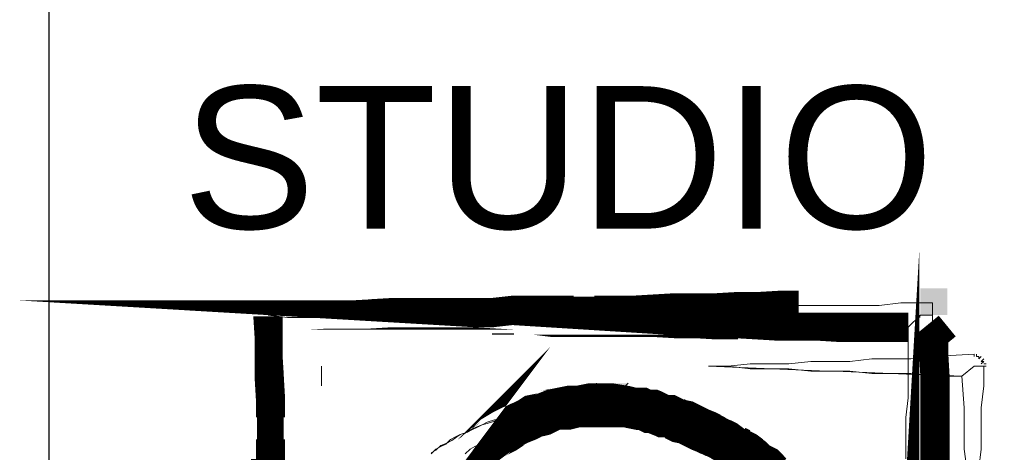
# Model space of a CAD drawing. Header units: millimetres. Extents: x 526 to 736, y -272 to 25.
# Tile 4 of 8: x 622 to 639, y -223 to -216. Entities that reach past the tile are written whole.
import ezdxf

# ---------------------------------------------------------------- set-up
doc = ezdxf.new("R2010")
doc.units = ezdxf.units.MM
doc.layers.add('PDF_A-TABELKA', color=7, linetype='Continuous')
doc.layers.add('PDF_Text', color=7, linetype='Continuous')
doc.styles.add('PDF ComicSansMS', font='arial.ttf')

msp = doc.modelspace()

# ---------------------------------------------------------------- linework, layer by layer
at = {"layer": 'PDF_A-TABELKA', "lineweight": 25}
for points in [[(731.2932345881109, -267.3298176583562), (731.2932345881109, -195.6757609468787), (622.6406130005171, -195.6757609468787), (622.6406130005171, -267.3298176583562)], [(622.6406130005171, -195.6757609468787), (622.6406130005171, -257.934519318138)]]:
    msp.add_lwpolyline(points, dxfattribs=at)
at = {"layer": 'PDF_A-TABELKA', "lineweight": 0}
for points, format in [([(637.6235068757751, -224.4054066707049, 0.5115070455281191, 0.5115070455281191, 0), (637.6235068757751, -224.0644019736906, 0, 0, 0), (637.6448196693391, -223.702084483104, 0, 0, 0), (637.6448196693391, -223.3397669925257, 0, 0, 0), (637.6448196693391, -222.9987622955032, 0, 0, 0), (637.6448196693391, -222.6151320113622, 0, 0, 0), (637.6661324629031, -222.2741273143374, 0, 0, 0), (637.6661324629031, -221.9118098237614, 0, 0, 0), (637.6874452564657, -221.5494923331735, 0, 0, 0), (637.6874452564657, -221.0379852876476, 0.5115070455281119, 0.5115070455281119, 0), (637.1759382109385, -221.0379852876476, 0.5115070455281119, 0.5115070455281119, 0), (636.8349335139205, -221.0379852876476, 0.5115070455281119, 0.5115070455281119, 0), (636.472616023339, -221.0379852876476, 0.5115070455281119, 0.5115070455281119, 0), (636.1102985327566, -221.0379852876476, 0.4688814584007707, 0.4688814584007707, 0), (635.7692938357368, -221.0166724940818, 0.5115070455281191, 0.5115070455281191, 0), (635.4069763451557, -221.0166724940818, 0.5115070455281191, 0.5115070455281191, 0), (635.0446588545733, -220.9953597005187, 0.4688814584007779, 0.4688814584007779, 0), (634.7036541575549, -220.9953597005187, 0.5115070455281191, 0.5115070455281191, 0), (634.3413366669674, -220.9953597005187, 0.5115070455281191, 0.5115070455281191, 0), (633.9790191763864, -220.9740469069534, 0.5115070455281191, 0.5115070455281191, 0), (633.616701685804, -220.9740469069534, 0.5115070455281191, 0.5115070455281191, 0), (633.2543841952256, -220.9527341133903, 0.5115070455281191, 0.5115070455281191, 0), (632.9133794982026, -220.9527341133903, 0.5075571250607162, 0.5075571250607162, 0), (632.5723748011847, -220.9527341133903, 0.5115070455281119, 0.5115070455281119, 0), (632.1887445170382, -220.9527341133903, 0.5115070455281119, 0.5115070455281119, 0), (631.8264270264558, -220.9527341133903, 0.5115070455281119, 0.5115070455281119, 0), (631.4641095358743, -220.9527341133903, 0.5115070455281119, 0.5115070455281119, 0), (631.1231048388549, -220.9101085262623, 0.5115070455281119, 0.5115070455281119, 0), (630.7821001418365, -220.9101085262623, 0.4688814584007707, 0.4688814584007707, 0), (630.3984698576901, -220.9101085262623, 0.5115070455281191, 0.5115070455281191, 0), (630.0574651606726, -220.9101085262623, 0.5115070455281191, 0.5115070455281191, 0), (629.6738348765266, -220.9101085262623, 0.5115070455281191, 0.5115070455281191, 0), (629.3328301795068, -220.9101085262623, 0, 0, 0), (628.9918254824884, -220.8887957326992, 0, 0, 0), (628.6295079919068, -220.8887957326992, 0, 0, 0), (628.2671905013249, -220.8674829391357, 0, 0, 0), (627.9261858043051, -220.8674829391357, 0, 0, 0), (627.54255552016, -220.8674829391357, 0, 0, 0), (627.2015508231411, -220.8674829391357, 0, 0, 0), (626.8392333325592, -220.8461701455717, 0, 0, 0), (626.4769158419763, -220.8248573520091, 0.5115070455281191, 0.5115070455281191, 0), (626.8392333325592, -220.8248573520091, 0.5115070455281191, 0.5115070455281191, 0), (627.2015508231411, -220.8248573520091, 0.5115070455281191, 0.5115070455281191, 0), (627.54255552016, -220.8248573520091, 0.4688814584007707, 0.4688814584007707, 0), (627.9261858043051, -220.8035445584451, 0.5115070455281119, 0.5115070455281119, 0), (628.2671905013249, -220.8035445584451, 0.5115070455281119, 0.5115070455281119, 0), (628.6295079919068, -220.7822317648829, 0.5115070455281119, 0.5115070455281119, 0), (628.9918254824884, -220.7822317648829, 0.5115070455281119, 0.5115070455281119, 0), (629.3328301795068, -220.7822317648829, 0.5115070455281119, 0.5115070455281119, 0), (629.6738348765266, -220.7822317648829, 0.5083785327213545, 0.5083785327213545, 0), (630.0574651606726, -220.7822317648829, 0.5115070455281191, 0.5115070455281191, 0), (630.3984698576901, -220.7822317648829, 0.5115070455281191, 0.5115070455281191, 0), (630.7821001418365, -220.7396061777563, 0.5115070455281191, 0.5115070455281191, 0), (631.1231048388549, -220.7396061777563, 0.5115070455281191, 0.5115070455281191, 0), (631.4641095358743, -220.7396061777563, 0.5115070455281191, 0.5115070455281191, 0), (631.8264270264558, -220.7396061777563, 0.4688814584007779, 0.4688814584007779, 0), (632.1887445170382, -220.7396061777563, 0.5115070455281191, 0.5115070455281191, 0), (632.5723748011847, -220.7396061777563, 0.5115070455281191, 0.5115070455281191, 0), (632.9133794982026, -220.7182933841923, 0.4688814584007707, 0.4688814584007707, 0), (633.2543841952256, -220.7182933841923, 0.5115070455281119, 0.5115070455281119, 0), (633.616701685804, -220.6969805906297, 0.5115070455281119, 0.5115070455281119, 0), (633.9790191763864, -220.6969805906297, 0.5115070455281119, 0.5115070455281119, 0), (634.3413366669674, -220.6969805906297, 0.5115070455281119, 0.5115070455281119, 0), (634.7036541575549, -220.6756677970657, 0.5115070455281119, 0.5115070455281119, 0), (635.0446588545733, -220.6756677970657, 0.5083785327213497, 0.5083785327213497, 0), (635.4069763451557, -220.6543550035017, 0.5115070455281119, 0.5115070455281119, 0), (635.7692938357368, -220.6543550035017, 0, 0, 0), (636.1102985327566, -220.6543550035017, 0, 0, 0), (636.472616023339, -220.6543550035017, 0, 0, 0), (636.8349335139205, -220.6543550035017, 0, 0, 0), (637.1759382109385, -220.6543550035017, 0, 0, 0), (637.5595684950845, -220.6117294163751, 0, 0, 0), (637.9005731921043, -220.6117294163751, 0, 0, 0)], "xyseb"), ([(626.4342902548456, -223.702084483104, 0.5115070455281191, 0.5115070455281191, 0), (626.4342902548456, -223.3397669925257, 0, 0, 0), (626.4342902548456, -222.9987622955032, 0, 0, 0), (626.4342902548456, -222.6151320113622, 0, 0, 0), (626.4342902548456, -222.2741273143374, 0, 0, 0), (626.4769158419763, -221.9118098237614, 0, 0, 0), (626.4769158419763, -221.5494923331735, 0, 0, 0), (626.4769158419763, -221.2084876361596, 0, 0, 0), (626.4769158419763, -220.8674829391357, 0, 0, 0)], "xyseb"), ([(626.4769158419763, -220.8461701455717, 0.5115070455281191, 0.5115070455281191, 0), (626.4769158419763, -221.2084876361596, 0.4688814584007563, 0.4688814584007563, 0), (626.4982286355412, -221.5494923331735, 0.5115070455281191, 0.5115070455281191, 0), (626.4982286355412, -221.9118098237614, 0.5115070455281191, 0.5115070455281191, 0), (626.5195414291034, -222.2741273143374, 0.5115070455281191, 0.5115070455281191, 0), (626.5195414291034, -222.6151320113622, 0.468881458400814, 0.468881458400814, 0), (626.5195414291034, -222.9987622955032, 0.5115070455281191, 0.5115070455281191, 0), (626.5195414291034, -223.3397669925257, 0.5115070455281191, 0.5115070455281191, 0), (626.5408542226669, -223.702084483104, 0.5115070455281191, 0.5115070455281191, 0)], "xyseb"), ([(638.3694546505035, -221.0166724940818, 0.4688814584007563, 0.4688814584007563, 0), (638.135013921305, -221.2084876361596, 0.5115070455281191, 0.5115070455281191, 0), (638.135013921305, -221.5494923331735, 0.5115070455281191, 0.5115070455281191, 0), (638.1563267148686, -221.9118098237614, 0.5115070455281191, 0.5115070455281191, 0), (638.1563267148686, -222.2741273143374, 0.5115070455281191, 0.5115070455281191, 0), (638.1563267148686, -222.6151320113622, 0.5115070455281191, 0.5115070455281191, 0), (638.1563267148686, -222.9987622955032, 0.5115070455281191, 0.5115070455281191, 0), (638.1563267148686, -223.3397669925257, 0.5115070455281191, 0.5115070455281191, 0), (638.1563267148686, -223.702084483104, 0.5115070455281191, 0.5115070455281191, 0)], "xyseb"), ([(632.2313701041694, -222.4020040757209, 0.7672605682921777, 0.7672605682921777, 0), (632.1248061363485, -222.4020040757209, 0.7672605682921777, 0.7672605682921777, 0), (632.0182421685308, -222.4020040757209, 0.7246349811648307, 0.7246349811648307, 0), (631.9116782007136, -222.4233168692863, 0.7246349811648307, 0.7246349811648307, 0), (631.8051142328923, -222.4233168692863, 0.7434469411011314, 0.7434469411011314, 0), (631.6985502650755, -222.4446296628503, 0.7815724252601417, 0.7815724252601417, 0), (631.6132990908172, -222.4659424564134, 0.7243841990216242, 0.7243841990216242, 0), (631.5067351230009, -222.4659424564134, 0.7243841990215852, 0.7243841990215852, 0), (631.4001711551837, -222.5085680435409, 0.7434469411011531, 0.7434469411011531, 0), (631.3149199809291, -222.551193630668, 0.753521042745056, 0.753521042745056, 0), (631.2296688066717, -222.5725064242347, 0.753521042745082, 0.753521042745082, 0), (631.1231048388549, -222.5938192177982, 0.7535210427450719, 0.7535210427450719, 0), (631.0591664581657, -222.6364448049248, 0.7535210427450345, 0.7535210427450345, 0), (630.973915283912, -222.679070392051, 0.7434469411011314, 0.7434469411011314, 0), (630.8673513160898, -222.7216959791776, 0.7434469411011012, 0.7434469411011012, 0), (630.7821001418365, -222.7643215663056, 0.75352104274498, 0.75352104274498, 0), (630.6968489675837, -222.8069471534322, 0.7815724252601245, 0.7815724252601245, 0), (630.6329105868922, -222.8495727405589, 0.7815724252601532, 0.7815724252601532, 0), (630.5476594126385, -222.8921983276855, 0.7625096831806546, 0.7625096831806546, 0), (630.4410954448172, -222.9561367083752, 0.7625096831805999, 0.7625096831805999, 0), (630.3771570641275, -223.0200750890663, 0.7243841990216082, 0.7243841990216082, 0), (630.2919058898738, -223.0840134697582, 0.7434469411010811, 0.7434469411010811, 0), (630.2279675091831, -223.1266390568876, 0.7246349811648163, 0.7246349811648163, 0), (630.1640291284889, -223.1905774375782, 0.7434469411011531, 0.7434469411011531, 0), (630.1000907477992, -223.2332030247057, 0.7246349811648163, 0.7246349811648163, 0), (630.0148395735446, -223.3184541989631, 0.7672605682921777, 0.7672605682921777, 0), (629.9509011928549, -223.3610797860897, 0.7246349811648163, 0.7246349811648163, 0), (629.8869628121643, -223.4250181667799, 0, 0, 0), (629.82302443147, -223.5102693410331, 0, 0, 0), (629.7590860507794, -223.5742077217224, 0, 0, 0), (629.6951476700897, -223.6381461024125, 0, 0, 0)], "xyseb"), ([(638.7104593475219, -223.5102693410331), (638.6678337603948, -223.1692646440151), (638.6678337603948, -222.7856343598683), (638.6678337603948, -222.4446296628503), (638.6252081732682, -221.8904970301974, -0.001479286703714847), (634.1921471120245, -221.7199946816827), (634.5331518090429, -221.7199946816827), (634.916782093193, -221.6773690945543), (635.2577867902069, -221.6773690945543), (635.5987914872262, -221.6773690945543), (635.9824217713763, -221.6347435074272), (636.3234264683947, -221.6347435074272), (636.6644311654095, -221.6347435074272), (637.0480614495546, -221.5921179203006), (637.389066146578, -221.5921179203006), (637.7300708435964, -221.5921179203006), (638.1137011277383, -221.5494923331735), (638.8383361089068, -221.5068667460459), (638.8383361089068, -221.5494923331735), (638.8383361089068, -221.5068667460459), (638.8383361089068, -221.5494923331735), (638.8383361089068, -221.5068667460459), (638.1137011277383, -221.5494923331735), (637.7300708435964, -221.5921179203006), (637.389066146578, -221.5921179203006), (637.0480614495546, -221.5921179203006), (636.6644311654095, -221.6347435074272), (636.3234264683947, -221.6347435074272), (635.9824217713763, -221.6347435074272), (635.5987914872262, -221.6773690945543), (635.2577867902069, -221.6773690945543), (634.916782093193, -221.6773690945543), (634.5331518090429, -221.7199946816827), (634.1921471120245, -221.7199946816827), (634.5331518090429, -221.7199946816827), (634.916782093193, -221.7626202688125), (635.2577867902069, -221.7626202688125), (635.5987914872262, -221.7626202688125), (635.9824217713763, -221.80524585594), (636.3234264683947, -221.80524585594), (636.6644311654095, -221.80524585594), (637.0480614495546, -221.8478714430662), (637.389066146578, -221.8478714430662), (637.7300708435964, -221.8478714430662), (638.1137011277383, -221.8904970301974), (638.6252081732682, -221.8904970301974), (638.8383361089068, -221.7199946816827), (639.0088384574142, -221.7199946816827), (639.0514640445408, -221.7199946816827), (639.0088384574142, -221.7199946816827), (639.0088384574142, -222.0609993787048), (638.9662128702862, -222.4446296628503), (638.9662128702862, -222.7856343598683), (638.9662128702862, -223.1692646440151), (638.9235872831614, -223.5102693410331)], "xyb"), ([(632.2100573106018, -222.4020040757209, 0.7672605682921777, 0.7672605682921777, 0), (632.3166212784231, -222.4020040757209, 0.7672605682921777, 0.7672605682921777, 0), (632.4231852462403, -222.4020040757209, 0.7672605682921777, 0.7672605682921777, 0), (632.5297492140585, -222.4020040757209, 0.7672605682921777, 0.7672605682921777, 0), (632.6150003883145, -222.4020040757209, 0.7246349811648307, 0.7246349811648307, 0), (632.7428771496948, -222.4233168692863, 0.7243841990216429, 0.7243841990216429, 0), (632.828128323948, -222.4446296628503, 0.7246349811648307, 0.7246349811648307, 0), (632.9346922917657, -222.4659424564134, 0.7434469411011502, 0.7434469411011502, 0), (633.0412562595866, -222.4659424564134, 0.7246349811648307, 0.7246349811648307, 0), (633.1265074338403, -222.5085680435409, 0.7625096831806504, 0.7625096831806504, 0), (633.211758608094, -222.5085680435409, 0.7625096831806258, 0.7625096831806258, 0), (633.3183225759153, -222.551193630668, 0.7434469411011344, 0.7434469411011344, 0), (633.4035737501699, -222.5938192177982, 0.7434469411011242, 0.7434469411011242, 0), (633.5101377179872, -222.5938192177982, 0.7434469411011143, 0.7434469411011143, 0), (633.5953888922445, -222.6364448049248, 0.7625096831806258, 0.7625096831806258, 0), (633.6806400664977, -222.679070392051, 0.7625096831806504, 0.7625096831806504, 0), (633.7872040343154, -222.700383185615, 0.7625096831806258, 0.7625096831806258, 0), (633.8724552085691, -222.7430087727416, 0.7625096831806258, 0.7625096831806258, 0), (633.9577063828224, -222.7856343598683, 0.7625096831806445, 0.7625096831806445, 0), (634.0429575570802, -222.8282599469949, 0.7625096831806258, 0.7625096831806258, 0), (634.1495215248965, -222.8708855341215, 0.7625096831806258, 0.7625096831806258, 0), (634.2347726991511, -222.9135111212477, 0.7535210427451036, 0.7535210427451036, 0), (634.3200238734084, -222.9561367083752, 0.743446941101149, 0.743446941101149, 0), (634.4052750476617, -222.9987622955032, 0.7535210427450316, 0.7535210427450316, 0), (634.4905262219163, -223.0413878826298, 0.75352104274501, 0.75352104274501, 0), (634.5757773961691, -223.1053262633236, 0.7243841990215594, 0.7243841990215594, 0), (634.6610285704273, -223.1479518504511, 0.7836618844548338, 0.7836618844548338, 0), (634.746279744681, -223.1905774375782, 0.7535210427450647, 0.7535210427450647, 0), (634.8315309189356, -223.2332030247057, 0.753521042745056, 0.753521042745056, 0), (634.916782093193, -223.2971414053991, 0.7434469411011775, 0.7434469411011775, 0), (635.0020332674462, -223.3610797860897, 0.7243841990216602, 0.7243841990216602, 0), (635.0659716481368, -223.4250181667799, 0.74344694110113, 0.74344694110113, 0), (635.1512228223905, -223.4676437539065, 0.7625096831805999, 0.7625096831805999, 0), (635.2364739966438, -223.5528949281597, 0.7548460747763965, 0.7548460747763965, 0), (635.3004123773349, -223.6168333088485, 0.7434469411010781, 0.7434469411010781, 0), (635.3856635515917, -223.6594588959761, 0.7246349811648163, 0.7246349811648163, 0)], "xyseb"), ([(635.0872844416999, -223.8086484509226, 0.7672605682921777, 0.7672605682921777, 0), (635.0446588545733, -223.7447100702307, 0, 0, 0), (634.9594076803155, -223.6594588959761, 0, 0, 0), (634.916782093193, -223.5955205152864, 0, 0, 0), (634.8528437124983, -223.5102693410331, 0, 0, 0), (634.7675925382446, -223.4463309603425, 0, 0, 0), (634.724966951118, -223.3823925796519, 0, 0, 0), (634.6610285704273, -223.3184541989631, 0, 0, 0), (634.5757773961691, -223.2332030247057, 0, 0, 0), (634.5118390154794, -223.1905774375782, 0, 0, 0), (634.4265878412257, -223.1266390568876, 0, 0, 0), (634.362649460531, -223.0627006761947, 0, 0, 0), (634.2773982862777, -222.9987622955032, 0, 0, 0), (634.1921471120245, -222.9561367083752, 0, 0, 0), (634.1282087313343, -222.8921983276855, 0, 0, 0), (634.0429575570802, -222.8495727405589, 0, 0, 0), (633.9577063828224, -222.8069471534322, 0, 0, 0), (633.8511424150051, -222.7430087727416, 0, 0, 0), (633.7872040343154, -222.700383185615, 0, 0, 0), (633.7019528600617, -222.679070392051, 0, 0, 0), (633.5953888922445, -222.6364448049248, 0, 0, 0), (633.5101377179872, -222.5938192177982, 0, 0, 0), (633.4035737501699, -222.5725064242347, 0, 0, 0), (633.3183225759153, -222.551193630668, 0, 0, 0), (633.211758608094, -222.5085680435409, 0, 0, 0), (633.1265074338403, -222.5085680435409, 0, 0, 0), (633.0412562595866, -222.4659424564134, 0, 0, 0), (632.9346922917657, -222.4659424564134, 0, 0, 0), (632.828128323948, -222.4446296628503, 0, 0, 0), (632.7428771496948, -222.4233168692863, 0, 0, 0), (632.6150003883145, -222.4020040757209, 0, 0, 0), (632.5297492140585, -222.4020040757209, 0, 0, 0)], "xyseb")]:
    msp.add_lwpolyline(points, format=format, dxfattribs=at)
for points in [[(626.4769158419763, -220.8248573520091), (626.8179205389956, -220.8248573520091), (627.2015508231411, -220.8248573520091), (627.54255552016, -220.8248573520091), (627.9261858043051, -220.8248573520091), (628.2671905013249, -220.8248573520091), (628.6081951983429, -220.7822317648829), (628.9918254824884, -220.7822317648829), (629.3328301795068, -220.7822317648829), (629.6738348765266, -220.7822317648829), (630.0574651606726, -220.7822317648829), (630.3984698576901, -220.7822317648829), (630.7821001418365, -220.7396061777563), (631.1231048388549, -220.7396061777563), (631.4641095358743, -220.7396061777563), (631.8477398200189, -220.7396061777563), (632.1887445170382, -220.7396061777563), (632.5723748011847, -220.7396061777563), (632.9133794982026, -220.6969805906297), (633.2543841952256, -220.6969805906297), (633.6380144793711, -220.6969805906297), (633.9790191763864, -220.6969805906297), (634.3200238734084, -220.6969805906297), (634.7036541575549, -220.6969805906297), (635.0446588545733, -220.6969805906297), (635.4282891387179, -220.6543550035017), (635.7692938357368, -220.6543550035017), (636.1102985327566, -220.6543550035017), (636.4939288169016, -220.6543550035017), (636.8349335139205, -220.6543550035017), (637.1759382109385, -220.6543550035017), (637.5595684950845, -220.6117294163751), (637.9005731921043, -220.6117294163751), (638.1137011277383, -220.6117294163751), (638.1137011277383, -220.8248573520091), (637.9005731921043, -220.8248573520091), (637.6874452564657, -221.0379852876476), (637.1759382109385, -221.0379852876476), (636.8349335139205, -221.0379852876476), (636.4939288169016, -221.0379852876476), (636.1102985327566, -221.0379852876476), (635.7692938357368, -220.9953597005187), (635.4282891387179, -220.9953597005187), (635.0446588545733, -220.9953597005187), (634.7036541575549, -220.9953597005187), (634.3200238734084, -220.9953597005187), (633.9790191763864, -220.9953597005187), (633.6380144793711, -220.9953597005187), (633.2543841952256, -220.9527341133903), (632.9133794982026, -220.9527341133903), (632.5723748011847, -220.9527341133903), (632.1887445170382, -220.9527341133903), (631.8477398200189, -220.9527341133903), (631.4641095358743, -220.9527341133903), (631.1231048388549, -220.9101085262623), (630.7821001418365, -220.9101085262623), (630.3984698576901, -220.9101085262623), (630.0574651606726, -220.9101085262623), (629.6738348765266, -220.9101085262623), (629.3328301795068, -220.9101085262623), (628.9918254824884, -220.8674829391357), (628.6081951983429, -220.8674829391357), (628.2671905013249, -220.8674829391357), (627.9261858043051, -220.8674829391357), (627.54255552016, -220.8674829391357), (627.2015508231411, -220.8674829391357), (626.8179205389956, -220.8674829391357)], [(638.9235872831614, -221.5921179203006), (638.9662128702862, -221.5494923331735), (638.9235872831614, -221.5921179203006), (638.9235872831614, -221.5494923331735), (638.8809616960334, -221.5494923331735), (638.8809616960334, -221.5068667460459), (638.8809616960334, -221.5494923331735), (638.8809616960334, -221.5068667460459), (638.8809616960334, -221.5494923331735), (638.9235872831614, -221.5494923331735), (638.9235872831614, -221.5921179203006), (638.9662128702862, -221.5494923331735)], [(638.9662128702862, -221.6773690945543), (639.0088384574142, -221.6347435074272), (638.9662128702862, -221.6347435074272), (639.0088384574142, -221.5921179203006), (638.9662128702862, -221.6347435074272), (639.0088384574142, -221.5921179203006), (638.9662128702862, -221.6347435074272), (639.0088384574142, -221.6347435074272)], [(639.0514640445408, -221.6773690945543), (639.0088384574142, -221.6773690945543)]]:
    msp.add_lwpolyline(points, close=True, dxfattribs=at)
for points in [[(637.6448196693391, -223.3397669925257), (637.6448196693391, -222.9987622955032), (637.6448196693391, -222.6151320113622), (637.6874452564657, -222.2741273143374), (637.6874452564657, -221.8904970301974), (637.6874452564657, -221.5494923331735), (637.6874452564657, -221.0379852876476), (637.9005731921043, -220.8248573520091), (638.1137011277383, -220.8248573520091), (638.1137011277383, -221.2084876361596), (638.1137011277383, -221.5494923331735), (638.1563267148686, -221.8904970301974), (638.1563267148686, -222.2741273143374), (638.1563267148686, -222.6151320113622), (638.1563267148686, -222.9987622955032), (638.1563267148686, -223.3397669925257)], [(626.4342902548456, -223.3397669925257), (626.4342902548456, -222.9987622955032), (626.4342902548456, -222.6151320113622), (626.4342902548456, -222.2741273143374), (626.4769158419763, -221.8904970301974), (626.4769158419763, -221.5494923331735), (626.4769158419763, -221.2084876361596), (626.4769158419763, -220.8674829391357), (626.4769158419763, -221.2084876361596), (626.5195414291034, -221.5494923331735), (626.5195414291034, -221.8904970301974), (626.5195414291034, -222.2741273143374), (626.5195414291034, -222.6151320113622), (626.5195414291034, -222.9987622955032), (626.5195414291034, -223.3397669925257)], [(627.4146787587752, -222.0609993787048), (627.4146787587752, -221.7199946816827), (627.4146787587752, -222.0609993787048)], [(627.4146787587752, -222.0609993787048), (627.4146787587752, -221.7199946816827), (627.4146787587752, -222.0609993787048)], [(638.7104593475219, -223.5102693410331), (638.6678337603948, -223.1692646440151), (638.6678337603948, -222.7856343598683), (638.6678337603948, -222.4446296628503), (638.6252081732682, -221.8904970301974), (638.8383361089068, -221.7199946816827), (639.0088384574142, -221.7199946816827), (639.0088384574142, -222.0609993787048), (638.9662128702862, -222.4446296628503), (638.9662128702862, -222.7856343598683), (638.9662128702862, -223.1692646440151), (638.9235872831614, -223.5102693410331)], [(632.0608677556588, -222.7430087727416), (632.7855027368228, -222.0183737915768)], [(632.2313701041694, -222.7856343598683), (632.2313701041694, -222.0183737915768)], [(629.3328301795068, -223.2545158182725), (629.418081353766, -223.1692646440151), (629.5033325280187, -223.1266390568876), (629.5885837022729, -223.0840134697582), (629.6738348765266, -222.9987622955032), (629.7590860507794, -222.9561367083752), (629.844337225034, -222.9135111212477), (629.972213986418, -222.8708855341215), (630.0574651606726, -222.8282599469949), (630.1427163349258, -222.7856343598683), (630.2279675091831, -222.7430087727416), (630.3132186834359, -222.700383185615), (630.4410954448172, -222.6577575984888), (630.5263466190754, -222.6577575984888), (630.6115977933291, -222.6151320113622), (630.6968489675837, -222.5725064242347), (630.8247257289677, -222.5725064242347), (630.9099769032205, -222.5298808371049), (630.9952280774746, -222.5298808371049), (631.1231048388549, -222.4872552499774), (631.2083560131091, -222.4872552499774), (631.293607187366, -222.4446296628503), (631.4214839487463, -222.4446296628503), (631.5067351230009, -222.4446296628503), (631.5919862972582, -222.4020040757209), (631.7198630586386, -222.4020040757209), (631.8051142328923, -222.4020040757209), (631.9329909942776, -222.4020040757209), (632.0182421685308, -222.4020040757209), (632.1034933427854, -222.4020040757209), (632.2313701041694, -222.4020040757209), (632.2313701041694, -222.3593784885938), (632.2313701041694, -222.4020040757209), (632.2313701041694, -222.3593784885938), (632.2313701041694, -222.4020040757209), (632.3166212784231, -222.4020040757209), (632.4444980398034, -222.4020040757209), (632.5297492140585, -222.4020040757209), (632.6150003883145, -222.4020040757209), (632.7428771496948, -222.4446296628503), (632.828128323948, -222.4446296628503), (632.9133794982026, -222.4446296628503), (633.0412562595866, -222.4872552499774), (633.1265074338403, -222.4872552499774), (633.211758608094, -222.5298808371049), (633.3396353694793, -222.5298808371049), (633.4248865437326, -222.5725064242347), (633.5101377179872, -222.6151320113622), (633.5953888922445, -222.6151320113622), (633.6806400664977, -222.6577575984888), (633.8085168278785, -222.700383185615), (633.8937680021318, -222.7430087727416), (633.9790191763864, -222.7856343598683), (634.0642703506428, -222.8282599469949), (634.1495215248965, -222.8708855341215), (634.2347726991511, -222.9135111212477), (634.3200238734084, -222.9561367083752), (634.4052750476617, -222.9987622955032), (634.4905262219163, -223.0413878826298), (634.5757773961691, -223.0840134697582), (634.6610285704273, -223.1266390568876), (634.746279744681, -223.2118902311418), (634.8315309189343, -223.2545158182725)], [(634.5757773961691, -223.2545158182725), (634.4905262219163, -223.1692646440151), (634.4479006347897, -223.1266390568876), (634.362649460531, -223.0840134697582), (634.2773982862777, -222.9987622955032), (634.1921471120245, -222.9561367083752), (634.1068959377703, -222.9135111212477), (634.0216447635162, -222.8708855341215), (633.9363935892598, -222.7856343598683), (633.8511424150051, -222.7430087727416), (633.7658912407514, -222.700383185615), (633.6806400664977, -222.6577575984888), (633.5953888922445, -222.6577575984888), (633.5101377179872, -222.6151320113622), (633.4248865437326, -222.5725064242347), (633.3396353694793, -222.5298808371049), (633.211758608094, -222.5298808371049), (633.1265074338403, -222.4872552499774), (633.0412562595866, -222.4872552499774), (632.9133794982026, -222.4446296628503), (632.828128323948, -222.4446296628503), (632.7428771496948, -222.4446296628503), (632.6150003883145, -222.4020040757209), (632.5297492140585, -222.4020040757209), (632.4444980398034, -222.4020040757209), (632.3166212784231, -222.4020040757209), (632.2313701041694, -222.4020040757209), (632.2313701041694, -222.3593784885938)], [(632.4018724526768, -222.4020040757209), (632.4444980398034, -222.3593784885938)], [(629.3328301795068, -223.2332030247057), (629.418081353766, -223.1905774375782), (629.5033325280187, -223.1053262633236), (629.6098964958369, -223.0627006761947), (629.6951476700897, -223.0200750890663), (629.7803988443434, -222.9561367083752), (629.844337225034, -222.9135111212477), (629.972213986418, -222.8708855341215), (630.0361523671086, -222.8282599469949), (630.1214035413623, -222.7856343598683), (630.2279675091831, -222.7430087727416), (630.3132186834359, -222.7216959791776), (630.4410954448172, -222.679070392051), (630.5263466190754, -222.6364448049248), (630.6329105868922, -222.5938192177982), (630.7181617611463, -222.5938192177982), (630.8034129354, -222.551193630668), (630.9099769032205, -222.5298808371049), (630.9952280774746, -222.5085680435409), (631.1017920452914, -222.4872552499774), (631.1870432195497, -222.4659424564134), (631.3149199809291, -222.4446296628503), (631.4001711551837, -222.4446296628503), (631.5067351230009, -222.4233168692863), (631.6132990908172, -222.4233168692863), (631.6985502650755, -222.4020040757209), (631.8264270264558, -222.4020040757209), (631.9116782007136, -222.4020040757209), (632.0182421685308, -222.4020040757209), (632.1034933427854, -222.4020040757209), (632.2313701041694, -222.4020040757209), (632.1034933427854, -222.4020040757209), (632.0182421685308, -222.4020040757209), (631.9329909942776, -222.4020040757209), (631.8051142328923, -222.4446296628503), (631.7198630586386, -222.4446296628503), (631.6346118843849, -222.4446296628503), (631.5067351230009, -222.4872552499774), (631.4214839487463, -222.5298808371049), (631.336232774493, -222.5298808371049), (631.2509816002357, -222.5725064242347), (631.1231048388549, -222.6151320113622), (631.0378536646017, -222.6577575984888), (630.952602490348, -222.6577575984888), (630.8673513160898, -222.700383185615), (630.7821001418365, -222.7430087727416), (630.6968489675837, -222.7856343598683), (630.6115977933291, -222.8708855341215), (630.5263466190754, -222.9135111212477), (630.4410954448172, -222.9561367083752), (630.3984698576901, -222.9987622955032), (630.3132186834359, -223.0840134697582), (630.2279675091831, -223.1266390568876), (630.1427163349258, -223.1692646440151), (630.1000907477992, -223.2545158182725)], [(629.9295883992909, -223.2545158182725), (630.0148395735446, -223.1692646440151), (630.1000907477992, -223.1266390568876), (630.1853419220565, -223.0840134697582), (630.2705930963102, -222.9987622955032), (630.3558442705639, -222.9561367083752), (630.4410954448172, -222.9135111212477), (630.5263466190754, -222.8708855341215), (630.6115977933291, -222.8282599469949), (630.7394745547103, -222.7856343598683), (630.8247257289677, -222.7430087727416), (630.9099769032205, -222.700383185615), (630.9952280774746, -222.700383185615), (631.1231048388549, -222.6577575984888), (631.2083560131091, -222.6151320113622), (631.293607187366, -222.6151320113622), (631.3788583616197, -222.5725064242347), (631.5067351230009, -222.5725064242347), (631.5919862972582, -222.5298808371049), (631.7198630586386, -222.5298808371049), (631.8051142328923, -222.5298808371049), (631.890365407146, -222.5298808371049), (632.0182421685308, -222.4872552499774), (632.1034933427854, -222.4872552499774), (632.2313701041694, -222.4872552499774), (632.3166212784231, -222.5298808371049), (632.4444980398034, -222.5298808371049), (632.5297492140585, -222.5298808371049), (632.6150003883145, -222.5298808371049), (632.7428771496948, -222.5725064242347), (632.828128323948, -222.5725064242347), (632.9560050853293, -222.6151320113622), (633.0412562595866, -222.6151320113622), (633.1265074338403, -222.6577575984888), (633.211758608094, -222.700383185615), (633.3396353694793, -222.700383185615), (633.4248865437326, -222.7430087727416), (633.5101377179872, -222.7856343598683), (633.5953888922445, -222.8282599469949), (633.6806400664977, -222.8708855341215), (633.7658912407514, -222.9135111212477), (633.8511424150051, -222.9561367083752), (633.9790191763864, -222.9987622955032), (634.0642703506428, -223.0840134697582), (634.1495215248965, -223.1266390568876), (634.1921471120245, -223.1692646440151), (634.2773982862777, -223.2545158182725)]]:
    msp.add_lwpolyline(points, dxfattribs=at)
at = {"layer": 'PDF_A-TABELKA', "transparency": 33554559}
for points in [[(637.9005731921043, -220.8248573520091), (637.9005731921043, -220.3559758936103), (638.3694546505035, -220.3559758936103)], [(637.9005731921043, -220.8248573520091), (638.3694546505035, -220.3559758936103), (638.3694546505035, -220.8248573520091)], [(637.9005731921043, -220.8248573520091), (637.8579476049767, -220.8674829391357), (637.9005731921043, -220.8674829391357)], [(637.9005731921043, -220.8248573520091), (637.8579476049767, -220.8248573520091), (637.8579476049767, -220.8674829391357)], [(632.3166212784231, -222.7856343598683), (632.3166212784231, -222.0183737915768), (632.2313701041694, -222.7856343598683)], [(632.3166212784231, -222.0183737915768), (632.2313701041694, -222.7856343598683), (632.2313701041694, -222.0183737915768)], [(632.3166212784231, -222.5298808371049), (632.3166212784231, -222.0183737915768), (632.7855027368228, -222.0183737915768)], [(632.5723748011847, -222.3167529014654), (632.7855027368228, -222.0609993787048), (632.5723748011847, -222.0183737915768)], [(632.5723748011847, -222.3167529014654), (632.48712362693, -222.7856343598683), (632.0608677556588, -222.7430087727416)], [(632.3166212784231, -222.5298808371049), (632.0608677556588, -222.7856343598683), (632.3166212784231, -222.7856343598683)]]:
    msp.add_solid(points, dxfattribs=at)

# ---------------------------------------------------------------- texts
at = {"layer": 'PDF_Text', "insert": (624.9803045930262, -218.0827837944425), "char_height": 2.492526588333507, "attachment_point": 4, "style": 'PDF ComicSansMS'}
msp.add_mtext('STUDIO', dxfattribs=at)

doc.saveas('drawing.dxf')
